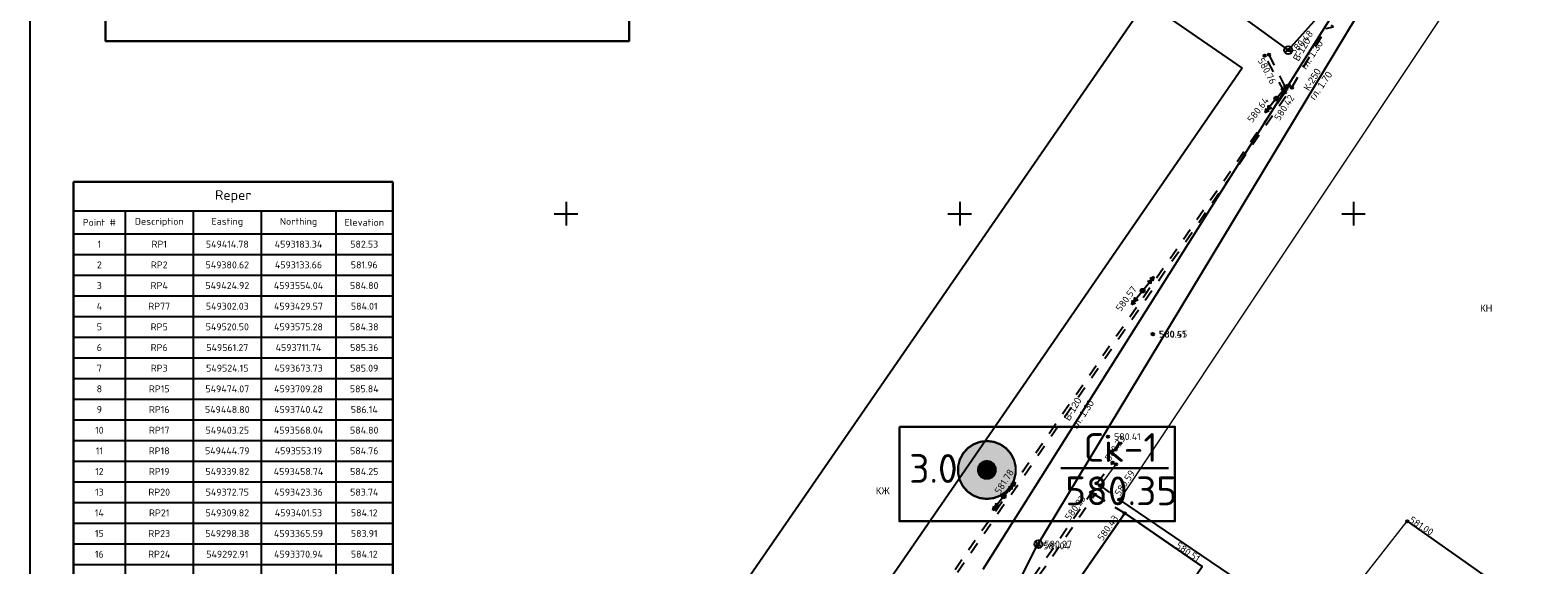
# Model space of a CAD drawing. Header units: metres. Extents: x 548732 to 549770, y 4592490 to 4594056.
# Tile 3 of 61: x 548732 to 548923, y 4592826 to 4592894. Entities that reach past the tile are written whole.
import ezdxf

# ---------------------------------------------------------------- set-up
doc = ezdxf.new("R2010")
doc.units = ezdxf.units.M
doc.header["$PDMODE"] = 32
doc.header["$PDSIZE"] = 0.3
doc.linetypes.add('Д_ТРОТ_ТРУБА', pattern=[3, 1.5, -1.5])
for name, color, linetype in [('(001) Сетка', 92, 'Continuous'), ('(002) Рамка', 7, 'Continuous'), ('(003) Пункты', 7, 'Continuous'), ('(007) Здания', 7, 'Continuous'), ('(011) Колодцы', 7, 'Continuous'), ('(014) Водопровод', 5, 'ИК_Водопровод -------в--------'), ('(016) Кабель', 1, 'Continuous'), ('(017) Канализация', 32, 'KANALIS_K_1'), ('(022) Возд. Линии', 7, 'Continuous'), ('(025) Дорога', 7, 'Continuous'), ('(041) Текст', 7, 'Continuous'), ('Выработки', 7, 'Continuous')]:
    doc.layers.add(name, color=color, linetype=linetype)
doc.layers.add('trubi goryachi', color=7, linetype='Continuous', lineweight=0)
doc.layers.add('Unknown Area Type', color=7, linetype='Continuous', lineweight=0)
doc.styles.add('D-431', font='d431.ttf')
doc.styles.add('P-131', font='p131.ttf')
doc.styles.add('S', font='txtwr', dxfattribs={"oblique": 15})
doc.styles.get("Standard").update_dxf_attribs({"font": 'simplex.shx'})
doc.linetypes.add('KANALIS_K', pattern='A,1,["<",Standard,S=1.8,R=0,X=-0.9,Y=-0.9],3,-1,["К",Standard,S=1.8,R=0,X=-0.9,Y=-0.9],-1,10', length=16)
doc.linetypes.add('KANALIS_K_1', pattern='A,1,[">",Standard,S=1.8,R=0,X=-0.9,Y=-0.9],3,-1,["К",Standard,S=1.8,R=0,X=-0.9,Y=-0.9],-1,10', length=16)
doc.linetypes.add('ИК_Водопровод -------в--------', pattern='A,9,-0.6,["В",Standard,S=1.2,R=0,X=0,Y=-0.6],-1.2', length=10.8)
doc.linetypes.add('ИК_Э_КАБ_НН', pattern='A,8,-2,["<",Standard,S=1,R=0,X=0,Y=-0.5],8,[">",Standard,S=1,R=0,X=-0.5,Y=-0.5],-2', length=20)

# ---------------------------------------------------------------- blocks, each defined once
blk = doc.blocks.new('strela1')
at = {"layer": '(022) Возд. Линии'}
for p, q in [((-2, 0), (-1.5, 0.25)), ((0, 0), (-2, 0)), ((-2, 0), (-1.5, -0.25)), ((-1.5, 0), (-1, 0.25)), ((-1.5, 0), (-1, -0.25))]:
    blk.add_line(p, q, dxfattribs=at)
blk = doc.blocks.new('strela2')
at = {"layer": '(022) Возд. Линии'}
for p, q in [((0, 0), (2, 0)), ((1.5, 0), (1, 0.25)), ((1.5, 0), (1, -0.25)), ((2, 0), (1.5, 0.25)), ((2, 0), (1.5, -0.25))]:
    blk.add_line(p, q, dxfattribs=at)
blk = doc.blocks.new('STOLB')
at = {"layer": '(022) Возд. Линии'}
blk.add_circle((0, 0), 0.25, dxfattribs=at)
blk = doc.blocks.new('I01179')
for q in [(-0.87, -0.5), (0.87, -0.5)]:
    blk.add_line((0, 0), q)
blk.add_circle((0, 0), 1)
at = {"color": 4, "style": 'S', "oblique": 15}
blk.add_attdef('Z', (1.666403, -1.198549), '', height=2, dxfattribs=at)
blk = doc.blocks.new('I01171')
blk.add_line((-0.722283, 0.697501), (0.702286, -0.69785))
blk.add_circle((0, 0), 1)
at = {"color": 4, "style": 'S', "oblique": 15}
blk.add_attdef('Z', (1.616431, -1.093486), '', height=2, dxfattribs=at)
blk = doc.blocks.new('скв_развед')
at = {"true_color": 0xffffff}
h = blk.add_hatch(color=7, dxfattribs=at)
h.paths.add_polyline_path([(-0.43974, 1.22338), (-0.83164, 0.9992), (-1.12324, 0.65452), (-1.27934, 0.23088), (-1.28118, -0.2206), (-1.12844, -0.64548), (-0.83962, -0.9925), (-0.44952, -1.2198), (-0.00522, -1.29996), (0.43972, -1.22336), (0.83162, -0.99918), (1.12322, -0.6545), (1.27932, -0.23086), (1.28114, 0.22062), (1.12842, 0.6455), (0.8396, 0.99252), (0.4495, 1.21982), (0.0052, 1.3)])
h.paths.add_polyline_path([(-0.39836, -0.03626), (-0.3436, 0.20482), (-0.1576, 0.36766), (0.0886, 0.39008), (0.30094, 0.2635), (0.39834, 0.03628), (0.34358, -0.2048), (0.15758, -0.36764), (-0.08862, -0.39006), (-0.30096, -0.26348)], flags=16)
blk.add_hatch(color=7).paths.add_polyline_path([(0.34358, -0.2048), (0.39834, 0.03628), (0.30094, 0.2635), (0.0886, 0.39008), (-0.1576, 0.36766), (-0.3436, 0.20482), (-0.39836, -0.03626), (-0.30096, -0.26348), (-0.08862, -0.39006), (0.15758, -0.36764)])
at = {"color": 7, "linetype": 'Continuous', "lineweight": 0, "flags": 128}
for points, const_width in [([(0.005208, 1.29999), (-0.306052, 1.263461), (-0.599524, 1.153504), (-0.858155, 0.976509), (-1.066912, 0.742764), (-1.213665, 0.465852), (-1.289883, 0.161866), (-1.291139, -0.151527), (-1.217358, -0.456113), (-1.072829, -0.734192), (-0.865951, -0.969603), (-0.608746, -1.148663), (-0.316164, -1.260968), (-0.005208, -1.29999), (0.306052, -1.263461), (0.599524, -1.153504), (0.858155, -0.976509), (1.066912, -0.742764), (1.213665, -0.465852), (1.289883, -0.161866), (1.291139, 0.151527), (1.217358, 0.456113), (1.072829, 0.734192), (0.865951, 0.969603), (0.608746, 1.148663), (0.316164, 1.260968), (0.005208, 1.29999)], 0.1), ([(0.343593, -0.204802), (0.230588, -0.326848), (0.077711, -0.392379), (-0.088602, -0.390064), (-0.239595, -0.320303), (-0.34916, -0.195159), (-0.398352, -0.036271), (-0.378665, 0.128889), (-0.293504, 0.271763), (-0.157593, 0.367647), (0.005567, 0.399961), (0.167765, 0.363118), (0.300954, 0.263489), (0.382106, 0.1183), (0.397188, -0.047344), (0.343593, -0.204802)], 0.1), ([(0.343593, -0.204802), (0.398352, 0.036271), (0.300954, 0.263489), (0.088602, 0.390064), (-0.157593, 0.367647), (-0.343593, 0.204802), (-0.398352, -0.036271), (-0.300954, -0.263489), (-0.088602, -0.390064), (0.157593, -0.367647), (0.343593, -0.204802)], 0.02)]:
    blk.add_lwpolyline(points, close=True, dxfattribs=dict(at, const_width=const_width))
at = {"color": 7, "linetype": 'Continuous', "lineweight": 0, "true_color": 0xffffff, "const_width": 0.02, "flags": 128}
blk.add_lwpolyline([(0.005208, 1.29999), (-0.439729, 1.223372), (-0.831628, 0.999197), (-1.12322, 0.654505), (-1.279336, 0.230869), (-1.281144, -0.220612), (-1.128428, -0.645485), (-0.839606, -0.992502), (-0.449516, -1.219809), (-0.005208, -1.29999), (0.439729, -1.223372), (0.831628, -0.999197), (1.12322, -0.654505), (1.279336, -0.230869), (1.281144, 0.220612), (1.128428, 0.645485), (0.839606, 0.992502), (0.449516, 1.219809), (0.005208, 1.29999)], close=True, dxfattribs=at)

msp = doc.modelspace()

# ---------------------------------------------------------------- linework, layer by layer
at = {"layer": '(001) Сетка'}
for p, q in [((548798.55, 4592870.5), (548801.55, 4592870.5)), ((548800.05, 4592872), (548800.05, 4592869)), ((548848.55, 4592870.5), (548851.55, 4592870.5)), ((548850.05, 4592872), (548850.05, 4592869)), ((548898.55, 4592870.5), (548901.55, 4592870.5)), ((548900.05, 4592872), (548900.05, 4592869))]:
    msp.add_line(p, q, dxfattribs=at)
at = {"layer": '(002) Рамка'}
msp.add_lwpolyline([(548731.99, 4593034.5), (549500, 4593034.5), (549500, 4592693.98), (548731.99, 4592693.98)], close=True, dxfattribs=at)
at = {"layer": '(003) Пункты', "color": 5, "linetype": 'Continuous', "lineweight": 30}
for p, q in [((548737.5, 4592874.54), (548778.05, 4592874.54)), ((548737.5, 4592874.54), (548737.5, 4592870.87)), ((548778.05, 4592874.54), (548778.05, 4592870.87)), ((548737.5, 4592870.87), (548737.5, 4592867.95)), ((548778.05, 4592870.87), (548778.05, 4592867.95)), ((548737.5, 4592867.95), (548737.5, 4592865.32)), ((548778.05, 4592867.95), (548778.05, 4592865.32)), ((548737.5, 4592865.32), (548737.5, 4592862.7)), ((548778.05, 4592865.32), (548778.05, 4592862.7)), ((548737.5, 4592862.7), (548737.5, 4592860.07)), ((548778.05, 4592862.7), (548778.05, 4592860.07)), ((548737.5, 4592860.07), (548737.5, 4592857.45)), ((548778.05, 4592860.07), (548778.05, 4592857.45)), ((548737.5, 4592857.45), (548737.5, 4592854.82)), ((548778.05, 4592857.45), (548778.05, 4592854.82)), ((548737.5, 4592854.82), (548737.5, 4592852.2)), ((548778.05, 4592854.82), (548778.05, 4592852.2)), ((548737.5, 4592852.2), (548737.5, 4592849.57)), ((548778.05, 4592852.2), (548778.05, 4592849.57)), ((548737.5, 4592849.57), (548737.5, 4592846.95)), ((548778.05, 4592849.57), (548778.05, 4592846.95)), ((548737.5, 4592846.95), (548737.5, 4592844.32)), ((548778.05, 4592846.95), (548778.05, 4592844.32)), ((548737.5, 4592844.32), (548737.5, 4592841.7)), ((548778.05, 4592844.32), (548778.05, 4592841.7)), ((548737.5, 4592841.7), (548737.5, 4592839.07)), ((548778.05, 4592841.7), (548778.05, 4592839.07)), ((548737.5, 4592839.07), (548737.5, 4592836.45)), ((548778.05, 4592839.07), (548778.05, 4592836.45)), ((548737.5, 4592836.45), (548737.5, 4592833.82)), ((548778.05, 4592836.45), (548778.05, 4592833.82)), ((548737.5, 4592833.82), (548737.5, 4592831.2)), ((548778.05, 4592833.82), (548778.05, 4592831.2)), ((548737.5, 4592831.2), (548737.5, 4592828.57)), ((548778.05, 4592831.2), (548778.05, 4592828.57)), ((548737.5, 4592828.57), (548737.5, 4592825.95)), ((548778.05, 4592828.57), (548778.05, 4592825.95)), ((548737.5, 4592825.95), (548737.5, 4592823.32)), ((548778.05, 4592825.95), (548778.05, 4592823.32))]:
    msp.add_line(p, q, dxfattribs=at)
at = {"layer": '(003) Пункты', "color": 1, "linetype": 'Continuous', "lineweight": -3}
for p, q in [((548737.5, 4592870.87), (548744.05, 4592870.87)), ((548744.05, 4592870.87), (548752.71, 4592870.87)), ((548744.05, 4592870.87), (548744.05, 4592867.95)), ((548752.71, 4592870.87), (548761.34, 4592870.87)), ((548752.71, 4592870.87), (548752.71, 4592867.95)), ((548761.34, 4592870.87), (548770.8, 4592870.87)), ((548761.34, 4592870.87), (548761.34, 4592867.95)), ((548770.8, 4592870.87), (548778.05, 4592870.87)), ((548770.8, 4592870.87), (548770.8, 4592867.95)), ((548737.5, 4592867.95), (548744.05, 4592867.95)), ((548744.05, 4592867.95), (548752.71, 4592867.95)), ((548744.05, 4592867.95), (548744.05, 4592865.32)), ((548752.71, 4592867.95), (548761.34, 4592867.95)), ((548752.71, 4592867.95), (548752.71, 4592865.32)), ((548761.34, 4592867.95), (548770.8, 4592867.95)), ((548761.34, 4592867.95), (548761.34, 4592865.32)), ((548770.8, 4592867.95), (548778.05, 4592867.95)), ((548770.8, 4592867.95), (548770.8, 4592865.32)), ((548737.5, 4592865.32), (548744.05, 4592865.32)), ((548744.05, 4592865.32), (548752.71, 4592865.32)), ((548744.05, 4592865.32), (548744.05, 4592862.7)), ((548752.71, 4592865.32), (548761.34, 4592865.32)), ((548752.71, 4592865.32), (548752.71, 4592862.7)), ((548761.34, 4592865.32), (548770.8, 4592865.32)), ((548761.34, 4592865.32), (548761.34, 4592862.7)), ((548770.8, 4592865.32), (548778.05, 4592865.32)), ((548770.8, 4592865.32), (548770.8, 4592862.7)), ((548737.5, 4592862.7), (548744.05, 4592862.7)), ((548744.05, 4592862.7), (548752.71, 4592862.7)), ((548744.05, 4592862.7), (548744.05, 4592860.07)), ((548752.71, 4592862.7), (548761.34, 4592862.7)), ((548752.71, 4592862.7), (548752.71, 4592860.07)), ((548761.34, 4592862.7), (548770.8, 4592862.7)), ((548761.34, 4592862.7), (548761.34, 4592860.07)), ((548770.8, 4592862.7), (548778.05, 4592862.7)), ((548770.8, 4592862.7), (548770.8, 4592860.07)), ((548737.5, 4592860.07), (548744.05, 4592860.07)), ((548744.05, 4592860.07), (548752.71, 4592860.07)), ((548744.05, 4592860.07), (548744.05, 4592857.45)), ((548752.71, 4592860.07), (548761.34, 4592860.07)), ((548752.71, 4592860.07), (548752.71, 4592857.45)), ((548761.34, 4592860.07), (548770.8, 4592860.07)), ((548761.34, 4592860.07), (548761.34, 4592857.45)), ((548770.8, 4592860.07), (548778.05, 4592860.07)), ((548770.8, 4592860.07), (548770.8, 4592857.45)), ((548737.5, 4592857.45), (548744.05, 4592857.45)), ((548744.05, 4592857.45), (548752.71, 4592857.45)), ((548744.05, 4592857.45), (548744.05, 4592854.82)), ((548752.71, 4592857.45), (548761.34, 4592857.45)), ((548752.71, 4592857.45), (548752.71, 4592854.82)), ((548761.34, 4592857.45), (548770.8, 4592857.45)), ((548761.34, 4592857.45), (548761.34, 4592854.82)), ((548770.8, 4592857.45), (548778.05, 4592857.45)), ((548770.8, 4592857.45), (548770.8, 4592854.82)), ((548737.5, 4592854.82), (548744.05, 4592854.82)), ((548744.05, 4592854.82), (548752.71, 4592854.82)), ((548744.05, 4592854.82), (548744.05, 4592852.2)), ((548752.71, 4592854.82), (548761.34, 4592854.82)), ((548752.71, 4592854.82), (548752.71, 4592852.2)), ((548761.34, 4592854.82), (548770.8, 4592854.82)), ((548761.34, 4592854.82), (548761.34, 4592852.2)), ((548770.8, 4592854.82), (548778.05, 4592854.82)), ((548770.8, 4592854.82), (548770.8, 4592852.2)), ((548737.5, 4592852.2), (548744.05, 4592852.2)), ((548744.05, 4592852.2), (548752.71, 4592852.2)), ((548744.05, 4592852.2), (548744.05, 4592849.57)), ((548752.71, 4592852.2), (548761.34, 4592852.2)), ((548752.71, 4592852.2), (548752.71, 4592849.57)), ((548761.34, 4592852.2), (548770.8, 4592852.2)), ((548761.34, 4592852.2), (548761.34, 4592849.57)), ((548770.8, 4592852.2), (548778.05, 4592852.2)), ((548770.8, 4592852.2), (548770.8, 4592849.57)), ((548737.5, 4592849.57), (548744.05, 4592849.57)), ((548744.05, 4592849.57), (548752.71, 4592849.57)), ((548744.05, 4592849.57), (548744.05, 4592846.95)), ((548752.71, 4592849.57), (548761.34, 4592849.57)), ((548752.71, 4592849.57), (548752.71, 4592846.95)), ((548761.34, 4592849.57), (548770.8, 4592849.57)), ((548761.34, 4592849.57), (548761.34, 4592846.95)), ((548770.8, 4592849.57), (548778.05, 4592849.57)), ((548770.8, 4592849.57), (548770.8, 4592846.95)), ((548737.5, 4592846.95), (548744.05, 4592846.95)), ((548744.05, 4592846.95), (548752.71, 4592846.95)), ((548744.05, 4592846.95), (548744.05, 4592844.32)), ((548752.71, 4592846.95), (548761.34, 4592846.95)), ((548752.71, 4592846.95), (548752.71, 4592844.32)), ((548761.34, 4592846.95), (548770.8, 4592846.95)), ((548761.34, 4592846.95), (548761.34, 4592844.32)), ((548770.8, 4592846.95), (548778.05, 4592846.95)), ((548770.8, 4592846.95), (548770.8, 4592844.32)), ((548737.5, 4592844.32), (548744.05, 4592844.32)), ((548744.05, 4592844.32), (548752.71, 4592844.32)), ((548744.05, 4592844.32), (548744.05, 4592841.7)), ((548752.71, 4592844.32), (548761.34, 4592844.32)), ((548752.71, 4592844.32), (548752.71, 4592841.7)), ((548761.34, 4592844.32), (548770.8, 4592844.32)), ((548761.34, 4592844.32), (548761.34, 4592841.7)), ((548770.8, 4592844.32), (548778.05, 4592844.32)), ((548770.8, 4592844.32), (548770.8, 4592841.7)), ((548737.5, 4592841.7), (548744.05, 4592841.7)), ((548744.05, 4592841.7), (548752.71, 4592841.7)), ((548744.05, 4592841.7), (548744.05, 4592839.07)), ((548752.71, 4592841.7), (548761.34, 4592841.7)), ((548752.71, 4592841.7), (548752.71, 4592839.07)), ((548761.34, 4592841.7), (548770.8, 4592841.7)), ((548761.34, 4592841.7), (548761.34, 4592839.07)), ((548770.8, 4592841.7), (548778.05, 4592841.7)), ((548770.8, 4592841.7), (548770.8, 4592839.07)), ((548737.5, 4592839.07), (548744.05, 4592839.07)), ((548744.05, 4592839.07), (548752.71, 4592839.07)), ((548744.05, 4592839.07), (548744.05, 4592836.45)), ((548752.71, 4592839.07), (548761.34, 4592839.07)), ((548752.71, 4592839.07), (548752.71, 4592836.45)), ((548761.34, 4592839.07), (548770.8, 4592839.07)), ((548761.34, 4592839.07), (548761.34, 4592836.45)), ((548770.8, 4592839.07), (548778.05, 4592839.07)), ((548770.8, 4592839.07), (548770.8, 4592836.45)), ((548737.5, 4592836.45), (548744.05, 4592836.45)), ((548744.05, 4592836.45), (548752.71, 4592836.45)), ((548744.05, 4592836.45), (548744.05, 4592833.82)), ((548752.71, 4592836.45), (548761.34, 4592836.45)), ((548752.71, 4592836.45), (548752.71, 4592833.82)), ((548761.34, 4592836.45), (548770.8, 4592836.45)), ((548761.34, 4592836.45), (548761.34, 4592833.82)), ((548770.8, 4592836.45), (548778.05, 4592836.45)), ((548770.8, 4592836.45), (548770.8, 4592833.82)), ((548737.5, 4592833.82), (548744.05, 4592833.82)), ((548744.05, 4592833.82), (548752.71, 4592833.82)), ((548744.05, 4592833.82), (548744.05, 4592831.2)), ((548752.71, 4592833.82), (548761.34, 4592833.82)), ((548752.71, 4592833.82), (548752.71, 4592831.2)), ((548761.34, 4592833.82), (548770.8, 4592833.82)), ((548761.34, 4592833.82), (548761.34, 4592831.2)), ((548770.8, 4592833.82), (548778.05, 4592833.82)), ((548770.8, 4592833.82), (548770.8, 4592831.2)), ((548737.5, 4592831.2), (548744.05, 4592831.2)), ((548744.05, 4592831.2), (548752.71, 4592831.2)), ((548744.05, 4592831.2), (548744.05, 4592828.57)), ((548752.71, 4592831.2), (548761.34, 4592831.2)), ((548752.71, 4592831.2), (548752.71, 4592828.57)), ((548761.34, 4592831.2), (548770.8, 4592831.2)), ((548761.34, 4592831.2), (548761.34, 4592828.57)), ((548770.8, 4592831.2), (548778.05, 4592831.2)), ((548770.8, 4592831.2), (548770.8, 4592828.57)), ((548737.5, 4592828.57), (548744.05, 4592828.57)), ((548744.05, 4592828.57), (548752.71, 4592828.57)), ((548744.05, 4592828.57), (548744.05, 4592825.95)), ((548752.71, 4592828.57), (548761.34, 4592828.57)), ((548752.71, 4592828.57), (548752.71, 4592825.95)), ((548761.34, 4592828.57), (548770.8, 4592828.57)), ((548761.34, 4592828.57), (548761.34, 4592825.95)), ((548770.8, 4592828.57), (548778.05, 4592828.57)), ((548770.8, 4592828.57), (548770.8, 4592825.95)), ((548737.5, 4592825.95), (548744.05, 4592825.95)), ((548744.05, 4592825.95), (548752.71, 4592825.95)), ((548744.05, 4592825.95), (548744.05, 4592823.32)), ((548752.71, 4592825.95), (548761.34, 4592825.95)), ((548752.71, 4592825.95), (548752.71, 4592823.32)), ((548761.34, 4592825.95), (548770.8, 4592825.95)), ((548761.34, 4592825.95), (548761.34, 4592823.32)), ((548770.8, 4592825.95), (548778.05, 4592825.95)), ((548770.8, 4592825.95), (548770.8, 4592823.32))]:
    msp.add_line(p, q, dxfattribs=at)
at = {"layer": '(003) Пункты', "color": 7}
for p in [(548891.76, 4592891.29, 580.48), (548888.77, 4592890.6, 580.76), (548889.31, 4592890.71, 580.86), (548891.33, 4592885.92, 580.32), (548891.5, 4592886.35, 581.18), (548891.84, 4592886.76, 580.53), (548892.22, 4592886.54, 580.41), (548890.23, 4592885.14, 580.64), (548873.27, 4592860.74, 580.57), (548874.55, 4592855.23, 580.45), (548874.6, 4592855.19, 580.51), (548868.87, 4592842.19, 580.41), (548869.48, 4592838.89, 580.33), (548869.87, 4592838.68, 580.28), (548867.45, 4592836.27, 580.28), (548867.86, 4592836, 580.3), (548855.63, 4592834.61, 581.78), (548866.77, 4592835.11, 580.23), (548867.2, 4592834.83, 580.22), (548870.32, 4592834.17, 580.59), (548870.99, 4592832.47, 580.43), (548906.88, 4592831.44, 581), (548859.87, 4592828.32, 581.04), (548860.02, 4592828.53, 580.27)]:
    msp.add_point(p, dxfattribs=at)
at = {"layer": '(007) Здания'}
for p, q in [((548870.32, 4592834.17), (548895.55, 4592817.08)), ((548835.82, 4592781.65), (548870.99, 4592832.47)), ((548906.88, 4592831.44), (548938.31, 4592809.37))]:
    msp.add_line(p, q, dxfattribs=at)
at = {"layer": '(007) Здания', "color": 3, "linetype": 'ByBlock'}
msp.add_line((548870.99, 4592832.47), (548880.85, 4592825.7), dxfattribs=at)
at = {"layer": '(007) Здания', "flags": 128}
msp.add_lwpolyline([(548885.91, 4592888.99), (548808.71, 4592776.91), (548796.39, 4592785.4), (548873.68, 4592897.43), (548885.91, 4592889)], dxfattribs=at)
at = {"layer": '(007) Здания'}
msp.add_lwpolyline([(548846.18, 4592775.03), (548880.85, 4592825.7), (548870.99, 4592832.47), (548835.82, 4592781.65)], dxfattribs=at)
at = {"layer": '(014) Водопровод', "flags": 128}
msp.add_lwpolyline([(548853.01, 4592825.36), (548912.33, 4592919.47)], dxfattribs=at)
at = {"layer": '(016) Кабель', "linetype": 'ИК_Э_КАБ_НН', "flags": 128}
msp.add_lwpolyline([(548847.87, 4592931.46), (548886.66, 4592894.95), (548891.76, 4592891.29), (548911.31, 4592913.12), (548957.76, 4592968.82)], dxfattribs=at)
at = {"layer": '(017) Канализация', "linetype": 'KANALIS_K'}
msp.add_line((548860.02, 4592828.53), (548860.02, 4592828.53), dxfattribs=at)
at = {"layer": '(017) Канализация', "linetype": 'KANALIS_K', "flags": 128}
msp.add_lwpolyline([(548810.27, 4592751.1), (548850.07, 4592808.75), (548859.83, 4592828.29), (548904.38, 4592902.07), (548911.25, 4592913.11), (548974.65, 4592991.25), (548983.03, 4592999.29), (548998.85, 4593021.91), (549014.31, 4593035.63)], dxfattribs=at)
at = {"layer": '(025) Дорога', "linetype": 'Д_ТРОТ_ТРУБА'}
for p, q in [((548891.33, 4592885.92), (548888.77, 4592890.6)), ((548801.7, 4592756.23), (548891.33, 4592885.92)), ((548802.04, 4592755.82), (548892.22, 4592886.54)), ((548867.45, 4592836.27), (548869.48, 4592838.89)), ((548867.86, 4592836), (548870.32, 4592834.17)), ((548830.49, 4592782.34), (548866.77, 4592835.11)), ((548831.17, 4592782.54), (548867.2, 4592834.83)), ((548867.2, 4592834.83), (548870.99, 4592832.47))]:
    msp.add_line(p, q, dxfattribs=at)
for points in [[(548892.22, 4592886.54), (548896.55, 4592894.04), (548897.5, 4592894.23), (548897.2, 4592894.44)], [(548801.7, 4592756.23), (548891.33, 4592885.92), (548888.77, 4592890.6)], [(548889.31, 4592890.71), (548891.5, 4592886.35), (548891.84, 4592886.76), (548892.22, 4592886.54)], [(548831.17, 4592782.54), (548867.2, 4592834.83), (548866.77, 4592835.11)]]:
    msp.add_lwpolyline(points, dxfattribs=at)
at = {"layer": '(041) Текст', "lineweight": 30}
msp.add_lwpolyline([(548741.58, 4593026.74), (548741.58, 4592892.44), (548808.06, 4592892.44), (548808.06, 4593026.74)], close=True, dxfattribs=at)
at = {"color": 1, "lineweight": 30, "flags": 128}
msp.add_lwpolyline([(548842.38, 4592843.45), (548877.38, 4592843.45), (548877.38, 4592831.45), (548842.38, 4592831.45), (548842.38, 4592843.45)], dxfattribs=at)
at = {"layer": 'trubi goryachi', "linetype": 'ByBlock'}
for p, q in [((548918.3, 4592906.2), (548870.32, 4592834.17)), ((548895.55, 4592817.08), (548906.88, 4592831.44))]:
    msp.add_line(p, q, dxfattribs=at)
at = {"layer": 'Unknown Area Type', "color": 2, "linetype": 'ByBlock'}
for p, q in [((548891.5, 4592886.35), (548891.84, 4592886.76)), ((548891.84, 4592886.76), (548892.22, 4592886.54)), ((548869.87, 4592838.68), (548867.86, 4592836)), ((548869.48, 4592838.89), (548869.87, 4592838.68)), ((548867.2, 4592834.83), (548866.77, 4592835.11))]:
    msp.add_line(p, q, dxfattribs=at)
at = {"layer": 'Unknown Area Type', "linetype": 'ByBlock'}
msp.add_line((548867.86, 4592836), (548867.45, 4592836.27), dxfattribs=at)
at = {"layer": 'Выработки', "linetype": 'Continuous', "lineweight": 40, "const_width": 0.292, "flags": 128}
msp.add_lwpolyline([(548862.84, 4592838.17), (548876.58, 4592838.17)], dxfattribs=at)

# ---------------------------------------------------------------- block references
at = {"layer": '(011) Колодцы', "xscale": 0.5, "yscale": 0.5, "zscale": 0.5}
for name, p in [('I01179', (548891.76, 4592891.29, 580.48)), ('I01171', (548860.03, 4592828.53))]:
    msp.add_blockref(name, p, dxfattribs=at)
at = {"layer": '(022) Возд. Линии'}
for name, p, rotation in [('strela1', (548890.39, 4592885.33), 230.5184969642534), ('strela2', (548890.08, 4592884.94), 232.0429205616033), ('STOLB', (548890.23, 4592885.14), 51.00522516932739), ('strela1', (548873.43, 4592860.93, 580.57), 230.5184969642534), ('strela2', (548873.11, 4592860.54, 580.57), 232.0429205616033), ('STOLB', (548873.27, 4592860.74, 580.57), 51.00522516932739), ('strela1', (548855.79, 4592834.81, 581.78), 230.5184969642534), ('strela2', (548855.48, 4592834.42, 581.78), 232.0429205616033), ('STOLB', (548855.63, 4592834.61, 581.78), 51.00522516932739)]:
    msp.add_blockref(name, p, dxfattribs=dict(at, rotation=rotation))
at = {"layer": 'Выработки', "xscale": 2.830003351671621, "yscale": 2.830003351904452, "zscale": 5.660006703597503}
msp.add_blockref('скв_развед', (548853.49, 4592837.96, -474.89), dxfattribs=at)

# ---------------------------------------------------------------- texts
at = {"layer": '(003) Пункты', "color": 7}
for s, rotation, p in [('580.48', 47.5598, (548892.55, 4592890.64, 580.48)), ('580.76', 297.8531, (548887.85, 4592890.01, 580.76)), ('580.42', 57.0157, (548890.65, 4592882.25, 580.41)), ('580.64', 52.9632, (548887.19, 4592882, 580.64)), ('580.57', 53.9225, (548870.49, 4592858.01, 1161.13)), ('580.33', 55.8369, (548869.13, 4592839.01, 580.33)), ('581.78', 57.4224, (548855.14, 4592834.81, 581.78)), ('580.59', 56.6652, (548870.37, 4592834.56, 580.59)), ('580.23', 53.9891, (548864.02, 4592831.48, 0.01)), ('580.43', 55.0166, (548868.18, 4592828.87, 580.43)), ('581.00', 326.8764, (548907.03, 4592831.4, 581)), ('580.51', 325.04, (548877.39, 4592828.16))]:
    msp.add_text(s, height=0.88, rotation=rotation, dxfattribs=at).set_placement(p)
for s, p in [('580.45', (548875.32, 4592854.79, 580.45)), ('580.51', (548875.37, 4592854.75, 580.51)), ('580.41', (548869.63, 4592841.75, 580.41)), ('581.04', (548860.63, 4592827.88, 581.04)), ('580.27', (548860.78, 4592828.09, 580.27))]:
    msp.add_text(s, height=0.88, dxfattribs=at).set_placement(p)
at = {"layer": '(003) Пункты', "color": 150, "linetype": 'Continuous', "lineweight": -3, "attachment_point": 5}
for s, insert, char_height in [('Reper', (548757.78, 4592872.7), 1.225), ('Point #', (548740.78, 4592869.41), 0.875), ('Description', (548748.38, 4592869.41), 0.875), ('Easting', (548757.03, 4592869.41), 0.875), ('Northing', (548766.07, 4592869.41), 0.875), ('Elevation', (548774.42, 4592869.41), 0.875), ('1', (548740.78, 4592866.64), 0.875), ('RP1', (548748.38, 4592866.64), 0.875), ('549414.78', (548757.03, 4592866.64), 0.875), ('4593183.34', (548766.07, 4592866.64), 0.875), ('582.53', (548774.42, 4592866.64), 0.875), ('2', (548740.78, 4592864.01), 0.875), ('RP2', (548748.38, 4592864.01), 0.875), ('549380.62', (548757.03, 4592864.01), 0.875), ('4593133.66', (548766.07, 4592864.01), 0.875), ('581.96', (548774.42, 4592864.01), 0.875), ('3', (548740.78, 4592861.39), 0.875), ('RP4', (548748.38, 4592861.39), 0.875), ('549424.92', (548757.03, 4592861.39), 0.875), ('4593554.04', (548766.07, 4592861.39), 0.875), ('584.80', (548774.42, 4592861.39), 0.875), ('4', (548740.78, 4592858.76), 0.875), ('RP77', (548748.38, 4592858.76), 0.875), ('549302.03', (548757.03, 4592858.76), 0.875), ('4593429.57', (548766.07, 4592858.76), 0.875), ('584.01', (548774.42, 4592858.76), 0.875), ('5', (548740.78, 4592856.14), 0.875), ('RP5', (548748.38, 4592856.14), 0.875), ('549520.50', (548757.03, 4592856.14), 0.875), ('4593575.28', (548766.07, 4592856.14), 0.875), ('584.38', (548774.42, 4592856.14), 0.875), ('6', (548740.78, 4592853.51), 0.875), ('RP6', (548748.38, 4592853.51), 0.875), ('549561.27', (548757.03, 4592853.51), 0.875), ('4593711.74', (548766.07, 4592853.51), 0.875), ('585.36', (548774.42, 4592853.51), 0.875), ('7', (548740.78, 4592850.89), 0.875), ('RP3', (548748.38, 4592850.89), 0.875), ('549524.15', (548757.03, 4592850.89), 0.875), ('4593673.73', (548766.07, 4592850.89), 0.875), ('585.09', (548774.42, 4592850.89), 0.875), ('8', (548740.78, 4592848.26), 0.875), ('RP15', (548748.38, 4592848.26), 0.875), ('549474.07', (548757.03, 4592848.26), 0.875), ('4593709.28', (548766.07, 4592848.26), 0.875), ('585.84', (548774.42, 4592848.26), 0.875), ('9', (548740.78, 4592845.64), 0.875), ('RP16', (548748.38, 4592845.64), 0.875), ('549448.80', (548757.03, 4592845.64), 0.875), ('4593740.42', (548766.07, 4592845.64), 0.875), ('586.14', (548774.42, 4592845.64), 0.875), ('10', (548740.78, 4592843.01), 0.875), ('RP17', (548748.38, 4592843.01), 0.875), ('549403.25', (548757.03, 4592843.01), 0.875), ('4593568.04', (548766.07, 4592843.01), 0.875), ('584.80', (548774.42, 4592843.01), 0.875), ('11', (548740.78, 4592840.39), 0.875), ('RP18', (548748.38, 4592840.39), 0.875), ('549444.79', (548757.03, 4592840.39), 0.875), ('4593553.19', (548766.07, 4592840.39), 0.875), ('584.76', (548774.42, 4592840.39), 0.875), ('12', (548740.78, 4592837.76), 0.875), ('RP19', (548748.38, 4592837.76), 0.875), ('549339.82', (548757.03, 4592837.76), 0.875), ('4593458.74', (548766.07, 4592837.76), 0.875), ('584.25', (548774.42, 4592837.76), 0.875), ('13', (548740.78, 4592835.14), 0.875), ('RP20', (548748.38, 4592835.14), 0.875), ('549372.75', (548757.03, 4592835.14), 0.875), ('4593423.36', (548766.07, 4592835.14), 0.875), ('583.74', (548774.42, 4592835.14), 0.875), ('14', (548740.78, 4592832.51), 0.875), ('RP21', (548748.38, 4592832.51), 0.875), ('549309.82', (548757.03, 4592832.51), 0.875), ('4593401.53', (548766.07, 4592832.51), 0.875), ('584.12', (548774.42, 4592832.51), 0.875), ('15', (548740.78, 4592829.89), 0.875), ('RP23', (548748.38, 4592829.89), 0.875), ('549298.38', (548757.03, 4592829.89), 0.875), ('4593365.59', (548766.07, 4592829.89), 0.875), ('583.91', (548774.42, 4592829.89), 0.875), ('16', (548740.78, 4592827.26), 0.875), ('RP24', (548748.38, 4592827.26), 0.875), ('549292.91', (548757.03, 4592827.26), 0.875), ('4593370.94', (548766.07, 4592827.26), 0.875), ('584.12', (548774.42, 4592827.26), 0.875)]:
    msp.add_mtext(s, dxfattribs=dict(at, insert=insert, char_height=char_height))
at = {"layer": '(007) Здания', "style": 'P-131'}
for s, p in [('КН', (548916.14, 4592858.08)), ('КЖ', (548839.39, 4592834.87))]:
    msp.add_text(s, height=0.88, dxfattribs=at).set_placement(p)
at = {"layer": '(014) Водопровод', "color": 0, "linetype": 'Continuous', "style": 'D-431'}
for s, rotation, p in [('В-120', 59.9225, (548893.06, 4592889.8)), ('гл. 1.30', 56.8408, (548894.01, 4592888.76)), ('В-120', 59.9225, (548863.98, 4592844.12)), ('гл. 1.30', 56.8408, (548864.93, 4592843.09))]:
    msp.add_text(s, height=0.88, rotation=rotation, dxfattribs=at).set_placement(p)
at = {"layer": '(017) Канализация', "color": 0, "linetype": 'Continuous', "style": 'D-431'}
for s, rotation, p in [('К-250', 58.5173, (548894.39, 4592886.04)), ('гл. 1.70', 55.5074, (548895.12, 4592884.87))]:
    msp.add_text(s, height=0.875, rotation=rotation, dxfattribs=at).set_placement(p)
at = {"layer": 'Выработки', "char_height": 3.6535, "attachment_point": 7}
for s, insert in [('{\\fISOCPEUR|b1|i0|c0|p34;C\\fISOCPEUR|b1|i0|c204|p34;к\\fISOCPEUR|b1|i0|c0|p34;-1}', (548865.75, 4592838.99)), ('{\\fISOCPEUR|b1|i0|c0|p34;3.0}', (548843.63, 4592836.32))]:
    msp.add_mtext(s, dxfattribs=dict(at, insert=insert))
at = {"layer": 'Выработки', "linetype": 'Continuous', "lineweight": 40, "insert": (548863.44, 4592833.48), "char_height": 3.6535, "attachment_point": 7}
msp.add_mtext('{\\fISOCPEUR|b1|i0|c0|p34;580.35}', dxfattribs=at)

doc.saveas('drawing.dxf')
